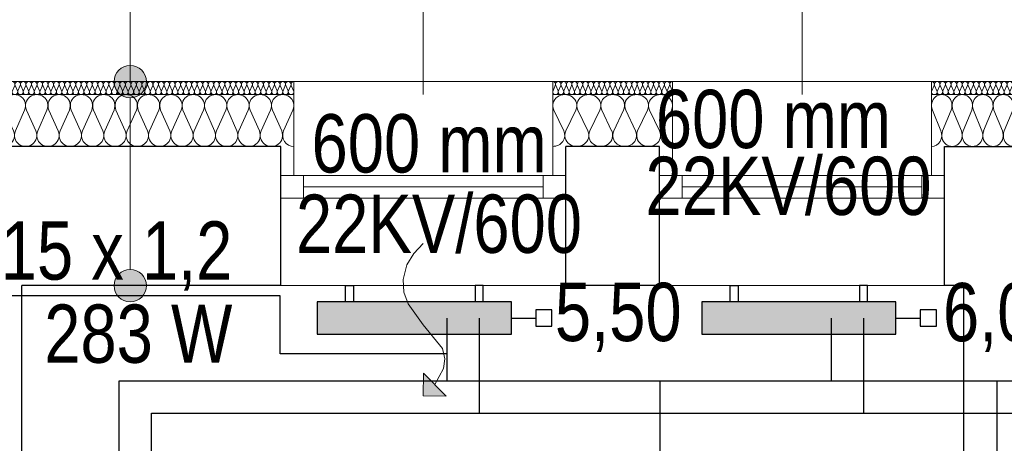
# Model space of a CAD drawing. Extents: x -440864 to -355682, y 13652 to 155872.
# Tile 67 of 179: x -429842 to -426800, y 70027 to 71336. Entities that reach past the tile are written whole.
import ezdxf
from ezdxf.lldxf.tags import DXFTag

# ---------------------------------------------------------------- set-up
doc = ezdxf.new("R2010")
doc.units = 0
doc.header["$MEASUREMENT"] = 0
for name, color, linetype in [('#podkład', 252, 'Continuous'), ('A-Okna', 252, 'Continuous'), ('Arch ocieplenie', 252, 'Continuous'), ('Arch opisy', 252, 'Continuous'), ('Inwent Izolacje', 252, 'Continuous'), ('IS_Armatura_Therm', 7, 'SOLID'), ('IS_Grzejniki_Plan_rzut', 7, 'SOLID'), ('IS_Opisy_działek_Therm', 7, 'SOLID'), ('IS_Powrót', 5, 'DASH'), ('IS_Text_Armatury_Therm', 7, 'Continuous'), ('IS_Text_Odbiornikow_Therm', 7, 'Continuous'), ('IS_Zasilanie', 1, 'SOLID')]:
    doc.layers.add(name, color=color, linetype=linetype)
for name, color, linetype, lineweight in [('A-Okna_Nr_Pióra__9', 252, 'Continuous', 13), ('Arch ocieplenie_Nr_Pióra__9', 252, 'Continuous', 13), ('Arch opisy_Nr_Pióra__21', 252, 'Continuous', 9), ('Arch wykończenie_Nr_Pióra__3', 252, 'Continuous', 18), ('Inwent Izolacje_Nr_Pióra__2', 252, 'Continuous', 13), ('INWENT. OKNA_Nr_Pióra__5', 252, 'Continuous', 13), ('INWENT.ŚCIANY_Nr_Pióra__1', 252, 'Continuous', 25), ('INWENT.ŚCIANY_Nr_Pióra__2', 252, 'Continuous', 13), ('INWENT.ŚCIANY_Nr_Pióra__21', 252, 'Continuous', 9)]:
    doc.layers.add(name, color=color, linetype=linetype, lineweight=lineweight)
doc.styles.get("Standard").update_dxf_attribs({"font": 'arial.ttf', "width": 0.8, "bigfont": 'BIGFONT.SHX'})
tags = doc.linetypes.add('DASH', pattern=[15, 10, -5]).pattern_tags.tags
tags[6:7] = [DXFTag(74, 4), DXFTag(75, 0), DXFTag(340, '0'), DXFTag(46, 0.0), DXFTag(50, 0.0), DXFTag(44, 0.0), DXFTag(45, 0.0)]
tags[4:5] = [DXFTag(74, 4), DXFTag(75, 0), DXFTag(340, '0'), DXFTag(46, 0.0), DXFTag(50, 0.0), DXFTag(44, 0.0), DXFTag(45, 0.0)]
tags = doc.linetypes.add('SOLID', pattern=[10, 10, 0]).pattern_tags.tags
tags[6:7] = [DXFTag(74, 4), DXFTag(75, 0), DXFTag(340, '0'), DXFTag(46, 0.0), DXFTag(50, 0.0), DXFTag(44, 0.0), DXFTag(45, 0.0)]
tags[4:5] = [DXFTag(74, 4), DXFTag(75, 0), DXFTag(340, '0'), DXFTag(46, 0.0), DXFTag(50, 0.0), DXFTag(44, 0.0), DXFTag(45, 0.0)]

# ---------------------------------------------------------------- blocks, each defined once
blk = doc.blocks.new('Izolacja cieplna 14_201', base_point=(-428994.9, 72292.6))
at = {"layer": 'Arch ocieplenie_Nr_Pióra__9', "linetype": 'Continuous'}
for p, q in [((-430437.1, 72280.7), (-430444.2, 72264.5)), ((-430428.6, 72264.5), (-430435.7, 72280.7)), ((-430420.1, 72280.7), (-430427.2, 72264.5)), ((-430411.5, 72264.5), (-430418.6, 72280.7)), ((-430403, 72280.7), (-430410.1, 72264.5)), ((-430394.5, 72264.5), (-430401.6, 72280.7)), ((-430386, 72280.7), (-430393.1, 72264.5)), ((-430377.4, 72264.5), (-430384.5, 72280.7)), ((-430368.9, 72280.7), (-430376, 72264.5)), ((-430360.4, 72264.5), (-430367.5, 72280.7)), ((-430351.8, 72280.7), (-430358.9, 72264.5)), ((-430343.3, 72264.5), (-430350.4, 72280.7)), ((-430334.8, 72280.7), (-430341.9, 72264.5)), ((-430326.2, 72264.5), (-430333.3, 72280.7)), ((-430317.7, 72280.7), (-430324.8, 72264.5)), ((-430309.2, 72264.5), (-430316.3, 72280.7)), ((-430300.7, 72280.7), (-430307.8, 72264.5)), ((-430292.1, 72264.5), (-430299.2, 72280.7)), ((-430283.6, 72280.7), (-430290.7, 72264.5)), ((-430275.1, 72264.5), (-430282.2, 72280.7)), ((-430266.5, 72280.7), (-430273.6, 72264.5)), ((-430258, 72264.5), (-430265.1, 72280.7)), ((-430249.5, 72280.7), (-430256.6, 72264.5)), ((-430241, 72264.5), (-430248.1, 72280.7)), ((-430232.4, 72280.7), (-430239.5, 72264.5)), ((-430223.9, 72264.5), (-430231, 72280.7)), ((-430215.4, 72280.7), (-430222.5, 72264.5)), ((-430206.8, 72264.5), (-430213.9, 72280.7)), ((-430198.3, 72280.7), (-430205.4, 72264.5)), ((-430189.8, 72264.5), (-430196.9, 72280.7)), ((-430181.2, 72280.7), (-430188.3, 72264.5)), ((-430172.7, 72264.5), (-430179.8, 72280.7)), ((-430164.2, 72280.7), (-430171.3, 72264.5)), ((-430155.7, 72264.5), (-430162.8, 72280.7)), ((-430147.1, 72280.7), (-430154.2, 72264.5)), ((-430138.6, 72264.5), (-430145.7, 72280.7)), ((-430130.1, 72280.7), (-430137.2, 72264.5)), ((-430121.5, 72264.5), (-430128.6, 72280.7)), ((-430113, 72280.7), (-430120.1, 72264.5)), ((-430104.5, 72264.5), (-430111.6, 72280.7)), ((-430096, 72280.7), (-430103.1, 72264.5)), ((-430087.4, 72264.5), (-430094.5, 72280.7)), ((-430078.9, 72280.7), (-430086, 72264.5)), ((-430070.4, 72264.5), (-430077.5, 72280.7)), ((-430061.8, 72280.7), (-430068.9, 72264.5)), ((-430053.3, 72264.5), (-430060.4, 72280.7)), ((-430044.8, 72280.7), (-430051.9, 72264.5)), ((-430036.2, 72264.5), (-430043.3, 72280.7)), ((-430027.7, 72280.7), (-430034.8, 72264.5)), ((-430019.2, 72264.5), (-430026.3, 72280.7)), ((-430010.7, 72280.7), (-430017.8, 72264.5)), ((-430002.1, 72264.5), (-430009.2, 72280.7)), ((-429993.6, 72280.7), (-430000.7, 72264.5)), ((-429985.1, 72264.5), (-429992.2, 72280.7)), ((-429976.5, 72280.7), (-429983.6, 72264.5)), ((-429968, 72264.5), (-429975.1, 72280.7)), ((-429959.5, 72280.7), (-429966.6, 72264.5)), ((-429951, 72264.5), (-429958.1, 72280.7)), ((-429942.4, 72280.7), (-429949.5, 72264.5)), ((-429933.9, 72264.5), (-429941, 72280.7)), ((-429925.4, 72280.7), (-429932.5, 72264.5)), ((-429916.8, 72264.5), (-429923.9, 72280.7)), ((-429908.3, 72280.7), (-429915.4, 72264.5)), ((-429899.8, 72264.5), (-429906.9, 72280.7)), ((-429891.2, 72280.7), (-429898.3, 72264.5)), ((-429882.7, 72264.5), (-429889.8, 72280.7)), ((-429874.2, 72280.7), (-429881.3, 72264.5)), ((-429865.7, 72264.5), (-429872.8, 72280.7)), ((-429857.1, 72280.7), (-429864.2, 72264.5)), ((-429848.6, 72264.5), (-429855.7, 72280.7)), ((-429840.1, 72280.7), (-429847.2, 72264.5)), ((-429831.5, 72264.5), (-429838.6, 72280.7)), ((-429823, 72280.7), (-429830.1, 72264.5)), ((-429814.5, 72264.5), (-429821.6, 72280.7)), ((-429806, 72280.7), (-429813.1, 72264.5)), ((-429797.4, 72264.5), (-429804.5, 72280.7)), ((-429788.9, 72280.7), (-429796, 72264.5)), ((-429780.4, 72264.5), (-429787.5, 72280.7)), ((-429771.8, 72280.7), (-429778.9, 72264.5)), ((-429763.3, 72264.5), (-429770.4, 72280.7)), ((-429754.8, 72280.7), (-429761.9, 72264.5)), ((-429746.3, 72264.5), (-429753.3, 72280.7)), ((-429737.7, 72280.7), (-429744.8, 72264.5)), ((-429729.2, 72264.5), (-429736.3, 72280.7)), ((-429720.7, 72280.7), (-429727.8, 72264.5)), ((-429712.1, 72264.5), (-429719.2, 72280.7)), ((-429703.6, 72280.7), (-429710.7, 72264.5)), ((-429695.1, 72264.5), (-429702.2, 72280.7)), ((-429686.5, 72280.7), (-429693.6, 72264.5)), ((-429678, 72264.5), (-429685.1, 72280.7)), ((-429669.5, 72280.7), (-429676.6, 72264.5)), ((-429661, 72264.5), (-429668.1, 72280.7)), ((-429652.4, 72280.7), (-429659.5, 72264.5)), ((-429643.9, 72264.5), (-429651, 72280.7)), ((-429635.4, 72280.7), (-429642.5, 72264.5)), ((-429626.8, 72264.5), (-429633.9, 72280.7)), ((-429618.3, 72280.7), (-429625.4, 72264.5)), ((-429609.8, 72264.5), (-429616.9, 72280.7)), ((-429601.3, 72280.7), (-429608.3, 72264.5)), ((-429592.7, 72264.5), (-429599.8, 72280.7)), ((-429584.2, 72280.7), (-429591.3, 72264.5)), ((-429575.7, 72264.5), (-429582.8, 72280.7)), ((-429567.1, 72280.7), (-429574.2, 72264.5)), ((-429558.6, 72264.5), (-429565.7, 72280.7)), ((-429550.1, 72280.7), (-429557.2, 72264.5)), ((-429541.5, 72264.5), (-429548.6, 72280.7)), ((-429533, 72280.7), (-429540.1, 72264.5)), ((-429524.5, 72264.5), (-429531.6, 72280.7)), ((-429516, 72280.7), (-429523.1, 72264.5)), ((-429507.4, 72264.5), (-429514.5, 72280.7)), ((-429498.9, 72280.7), (-429506, 72264.5)), ((-429490.4, 72264.5), (-429497.5, 72280.7)), ((-429481.8, 72280.7), (-429488.9, 72264.5)), ((-429473.3, 72264.5), (-429480.4, 72280.7)), ((-429464.8, 72280.7), (-429471.9, 72264.5)), ((-429456.3, 72264.5), (-429463.3, 72280.7)), ((-429447.7, 72280.7), (-429454.8, 72264.5)), ((-429439.2, 72264.5), (-429446.3, 72280.7)), ((-429430.7, 72280.7), (-429437.8, 72264.5)), ((-429422.1, 72264.5), (-429429.2, 72280.7)), ((-429413.6, 72280.7), (-429420.7, 72264.5)), ((-429405.1, 72264.5), (-429412.2, 72280.7)), ((-429396.5, 72280.7), (-429403.6, 72264.5)), ((-429388, 72264.5), (-429395.1, 72280.7)), ((-429379.5, 72280.7), (-429386.6, 72264.5)), ((-429371, 72264.5), (-429378.1, 72280.7)), ((-429362.4, 72280.7), (-429369.5, 72264.5)), ((-429353.9, 72264.5), (-429361, 72280.7)), ((-429345.4, 72280.7), (-429352.5, 72264.5)), ((-429336.8, 72264.5), (-429343.9, 72280.7)), ((-429328.3, 72280.7), (-429335.4, 72264.5)), ((-429319.8, 72264.5), (-429326.9, 72280.7)), ((-429311.3, 72280.7), (-429318.3, 72264.5)), ((-429302.7, 72264.5), (-429309.8, 72280.7)), ((-429294.2, 72280.7), (-429301.3, 72264.5)), ((-429285.7, 72264.5), (-429292.8, 72280.7)), ((-429277.1, 72280.7), (-429284.2, 72264.5)), ((-429268.6, 72264.5), (-429275.7, 72280.7)), ((-429260.1, 72280.7), (-429267.2, 72264.5)), ((-429251.5, 72264.5), (-429258.6, 72280.7)), ((-429243, 72280.7), (-429250.1, 72264.5)), ((-429234.5, 72264.5), (-429241.6, 72280.7)), ((-429226, 72280.7), (-429233.1, 72264.5)), ((-429217.4, 72264.5), (-429224.5, 72280.7)), ((-429208.9, 72280.7), (-429216, 72264.5)), ((-429200.4, 72264.5), (-429207.5, 72280.7)), ((-429191.8, 72280.7), (-429198.9, 72264.5)), ((-429183.3, 72264.5), (-429190.4, 72280.7)), ((-429174.8, 72280.7), (-429181.9, 72264.5)), ((-429166.3, 72264.5), (-429173.3, 72280.7)), ((-429157.7, 72280.7), (-429164.8, 72264.5)), ((-429149.2, 72264.5), (-429156.3, 72280.7)), ((-429140.7, 72280.7), (-429147.8, 72264.5)), ((-429132.1, 72264.5), (-429139.2, 72280.7)), ((-429123.6, 72280.7), (-429130.7, 72264.5)), ((-429115.1, 72264.5), (-429122.2, 72280.7)), ((-429106.5, 72280.7), (-429113.6, 72264.5)), ((-429098, 72264.5), (-429105.1, 72280.7)), ((-429089.5, 72280.7), (-429096.6, 72264.5)), ((-429081, 72264.5), (-429088.1, 72280.7)), ((-429072.4, 72280.7), (-429079.5, 72264.5)), ((-429063.9, 72264.5), (-429071, 72280.7)), ((-429055.4, 72280.7), (-429062.5, 72264.5)), ((-429046.8, 72264.5), (-429053.9, 72280.7)), ((-429038.3, 72280.7), (-429045.4, 72264.5)), ((-429029.8, 72264.5), (-429036.9, 72280.7)), ((-429021.3, 72280.7), (-429028.3, 72264.5)), ((-429012.7, 72264.5), (-429019.8, 72280.7)), ((-429004.2, 72280.7), (-429011.3, 72264.5)), ((-428995.7, 72264.5), (-429002.8, 72280.7))]:
    blk.add_line(p, q, dxfattribs=at)
for centre, start_param, end_param in [((-430444.9, 72284.1), 2.7288, 4.712389), ((-430427.9, 72284.1), 2.7288, 6.695979), ((-430410.8, 72284.1), 2.7288, 6.695979), ((-430393.8, 72284.1), 2.7288, 6.695979), ((-430376.7, 72284.1), 2.7288, 6.695979), ((-430359.7, 72284.1), 2.7288, 6.695979), ((-430342.6, 72284.1), 2.7288, 6.695979), ((-430325.5, 72284.1), 2.7288, 6.695979), ((-430308.5, 72284.1), 2.7288, 6.695979), ((-430291.4, 72284.1), 2.7288, 6.695979), ((-430274.4, 72284.1), 2.7288, 6.695979), ((-430257.3, 72284.1), 2.7288, 6.695979), ((-430240.2, 72284.1), 2.7288, 6.695979), ((-430223.2, 72284.1), 2.7288, 6.695979), ((-430206.1, 72284.1), 2.7288, 6.695979), ((-430189.1, 72284.1), 2.7288, 6.695979), ((-430172, 72284.1), 2.7288, 6.695979), ((-430154.9, 72284.1), 2.7288, 6.695979), ((-430137.9, 72284.1), 2.7288, 6.695979), ((-430120.8, 72284.1), 2.7288, 6.695979), ((-430103.8, 72284.1), 2.7288, 6.695979), ((-430086.7, 72284.1), 2.7288, 6.695979), ((-430069.7, 72284.1), 2.7288, 6.695979), ((-430052.6, 72284.1), 2.7288, 6.695979), ((-430035.5, 72284.1), 2.7288, 6.695979), ((-430018.5, 72284.1), 2.7288, 6.695979), ((-430001.4, 72284.1), 2.7288, 6.695979), ((-429984.4, 72284.1), 2.7288, 6.695979), ((-429967.3, 72284.1), 2.7288, 6.695979), ((-429950.2, 72284.1), 2.7288, 6.695979), ((-429933.2, 72284.1), 2.7288, 6.695979), ((-429916.1, 72284.1), 2.7288, 6.695979), ((-429899.1, 72284.1), 2.7288, 6.695979), ((-429882, 72284.1), 2.7288, 6.695979), ((-429864.9, 72284.1), 2.7288, 6.695979), ((-429847.9, 72284.1), 2.7288, 6.695979), ((-429830.8, 72284.1), 2.7288, 6.695979), ((-429813.8, 72284.1), 2.7288, 6.695979), ((-429796.7, 72284.1), 2.7288, 6.695979), ((-429779.7, 72284.1), 2.7288, 6.695979), ((-429762.6, 72284.1), 2.7288, 6.695979), ((-429745.5, 72284.1), 2.7288, 6.695979), ((-429728.5, 72284.1), 2.7288, 6.695979), ((-429711.4, 72284.1), 2.7288, 6.695979), ((-429694.4, 72284.1), 2.7288, 6.695979), ((-429677.3, 72284.1), 2.7288, 6.695979), ((-429660.2, 72284.1), 2.7288, 6.695979), ((-429643.2, 72284.1), 2.7288, 6.695979), ((-429626.1, 72284.1), 2.7288, 6.695979), ((-429609.1, 72284.1), 2.7288, 6.695979), ((-429592, 72284.1), 2.7288, 6.695979), ((-429574.9, 72284.1), 2.7288, 6.695979), ((-429557.9, 72284.1), 2.7288, 6.695979), ((-429540.8, 72284.1), 2.7288, 6.695979), ((-429523.8, 72284.1), 2.7288, 6.695979), ((-429506.7, 72284.1), 2.7288, 6.695979), ((-429489.7, 72284.1), 2.7288, 6.695979), ((-429472.6, 72284.1), 2.7288, 6.695979), ((-429455.5, 72284.1), 2.7288, 6.695979), ((-429438.5, 72284.1), 2.7288, 6.695979), ((-429421.4, 72284.1), 2.7288, 6.695979), ((-429404.4, 72284.1), 2.7288, 6.695979), ((-429387.3, 72284.1), 2.7288, 6.695979), ((-429370.2, 72284.1), 2.7288, 6.695979), ((-429353.2, 72284.1), 2.7288, 6.695979), ((-429336.1, 72284.1), 2.7288, 6.695979), ((-429319.1, 72284.1), 2.7288, 6.695979), ((-429302, 72284.1), 2.7288, 6.695979), ((-429284.9, 72284.1), 2.7288, 6.695979), ((-429267.9, 72284.1), 2.7288, 6.695979), ((-429250.8, 72284.1), 2.7288, 6.695979), ((-429233.8, 72284.1), 2.7288, 6.695979), ((-429216.7, 72284.1), 2.7288, 6.695979), ((-429199.7, 72284.1), 2.7288, 6.695979), ((-429182.6, 72284.1), 2.7288, 6.695979), ((-429165.5, 72284.1), 2.7288, 6.695979), ((-429148.5, 72284.1), 2.7288, 6.695979), ((-429131.4, 72284.1), 2.7288, 6.695979), ((-429114.4, 72284.1), 2.7288, 6.695979), ((-429097.3, 72284.1), 2.7288, 6.695979), ((-429080.2, 72284.1), 2.7288, 6.695979), ((-429063.2, 72284.1), 2.7288, 6.695979), ((-429046.1, 72284.1), 2.7288, 6.695979), ((-429029.1, 72284.1), 2.7288, 6.695979), ((-429012, 72284.1), 2.7288, 6.695979), ((-428994.9, 72284.1), 4.712389, 6.695979), ((-430436.4, 72261.1), 5.870392, 9.837571), ((-430419.4, 72261.1), 5.870392, 9.837571), ((-430402.3, 72261.1), 5.870392, 9.837571), ((-430385.2, 72261.1), 5.870392, 9.837571), ((-430368.2, 72261.1), 5.870392, 9.837571), ((-430351.1, 72261.1), 5.870392, 9.837571), ((-430334.1, 72261.1), 5.870392, 9.837571), ((-430317, 72261.1), 5.870392, 9.837571), ((-430299.9, 72261.1), 5.870392, 9.837571), ((-430282.9, 72261.1), 5.870392, 9.837571), ((-430265.8, 72261.1), 5.870392, 9.837571), ((-430248.8, 72261.1), 5.870392, 9.837571), ((-430231.7, 72261.1), 5.870392, 9.837571), ((-430214.7, 72261.1), 5.870392, 9.837571), ((-430197.6, 72261.1), 5.870392, 9.837571), ((-430180.5, 72261.1), 5.870392, 9.837571), ((-430163.5, 72261.1), 5.870392, 9.837571), ((-430146.4, 72261.1), 5.870392, 9.837571), ((-430129.4, 72261.1), 5.870392, 9.837571), ((-430112.3, 72261.1), 5.870392, 9.837571), ((-430095.2, 72261.1), 5.870392, 9.837571), ((-430078.2, 72261.1), 5.870392, 9.837571), ((-430061.1, 72261.1), 5.870392, 9.837571), ((-430044.1, 72261.1), 5.870392, 9.837571), ((-430027, 72261.1), 5.870392, 9.837571), ((-430009.9, 72261.1), 5.870392, 9.837571), ((-429992.9, 72261.1), 5.870392, 9.837571), ((-429975.8, 72261.1), 5.870392, 9.837571), ((-429958.8, 72261.1), 5.870392, 9.837571), ((-429941.7, 72261.1), 5.870392, 9.837571), ((-429924.7, 72261.1), 5.870392, 9.837571), ((-429907.6, 72261.1), 5.870392, 9.837571), ((-429890.5, 72261.1), 5.870392, 9.837571), ((-429873.5, 72261.1), 5.870392, 9.837571), ((-429856.4, 72261.1), 5.870392, 9.837571), ((-429839.4, 72261.1), 5.870392, 9.837571), ((-429822.3, 72261.1), 5.870392, 9.837571), ((-429805.2, 72261.1), 5.870392, 9.837571), ((-429788.2, 72261.1), 5.870392, 9.837571), ((-429771.1, 72261.1), 5.870392, 9.837571), ((-429754.1, 72261.1), 5.870392, 9.837571), ((-429737, 72261.1), 5.870392, 9.837571), ((-429719.9, 72261.1), 5.870392, 9.837571), ((-429702.9, 72261.1), 5.870392, 9.837571), ((-429685.8, 72261.1), 5.870392, 9.837571), ((-429668.8, 72261.1), 5.870392, 9.837571), ((-429651.7, 72261.1), 5.870392, 9.837571), ((-429634.7, 72261.1), 5.870392, 9.837571), ((-429617.6, 72261.1), 5.870392, 9.837571), ((-429600.5, 72261.1), 5.870392, 9.837571), ((-429583.5, 72261.1), 5.870392, 9.837571), ((-429566.4, 72261.1), 5.870392, 9.837571), ((-429549.4, 72261.1), 5.870392, 9.837571), ((-429532.3, 72261.1), 5.870392, 9.837571), ((-429515.2, 72261.1), 5.870392, 9.837571), ((-429498.2, 72261.1), 5.870392, 9.837571), ((-429481.1, 72261.1), 5.870392, 9.837571), ((-429464.1, 72261.1), 5.870392, 9.837571), ((-429447, 72261.1), 5.870392, 9.837571), ((-429429.9, 72261.1), 5.870392, 9.837571), ((-429412.9, 72261.1), 5.870392, 9.837571), ((-429395.8, 72261.1), 5.870392, 9.837571), ((-429378.8, 72261.1), 5.870392, 9.837571), ((-429361.7, 72261.1), 5.870392, 9.837571), ((-429344.7, 72261.1), 5.870392, 9.837571), ((-429327.6, 72261.1), 5.870392, 9.837571), ((-429310.5, 72261.1), 5.870392, 9.837571), ((-429293.5, 72261.1), 5.870392, 9.837571), ((-429276.4, 72261.1), 5.870392, 9.837571), ((-429259.4, 72261.1), 5.870392, 9.837571), ((-429242.3, 72261.1), 5.870392, 9.837571), ((-429225.2, 72261.1), 5.870392, 9.837571), ((-429208.2, 72261.1), 5.870392, 9.837571), ((-429191.1, 72261.1), 5.870392, 9.837571), ((-429174.1, 72261.1), 5.870392, 9.837571), ((-429157, 72261.1), 5.870392, 9.837571), ((-429139.9, 72261.1), 5.870392, 9.837571), ((-429122.9, 72261.1), 5.870392, 9.837571), ((-429105.8, 72261.1), 5.870392, 9.837571), ((-429088.8, 72261.1), 5.870392, 9.837571), ((-429071.7, 72261.1), 5.870392, 9.837571), ((-429054.7, 72261.1), 5.870392, 9.837571), ((-429037.6, 72261.1), 5.870392, 9.837571), ((-429020.5, 72261.1), 5.870392, 9.837571), ((-429003.5, 72261.1), 5.870392, 9.837571)]:
    blk.add_ellipse(centre, major_axis=(-8.53, 0), ratio=0.997388, start_param=start_param, end_param=end_param, dxfattribs=at)
blk = doc.blocks.new('Izolacja cieplna 14_204', base_point=(-427824.9, 72292.6))
at = {"layer": 'Arch ocieplenie_Nr_Pióra__9', "linetype": 'Continuous'}
for p, q in [((-428187.2, 72280.7), (-428194.2, 72264.5)), ((-428178.8, 72264.5), (-428185.8, 72280.7)), ((-428170.4, 72280.7), (-428177.4, 72264.5)), ((-428162, 72264.5), (-428169, 72280.7)), ((-428153.6, 72280.7), (-428160.6, 72264.5)), ((-428145.2, 72264.5), (-428152.2, 72280.7)), ((-428136.8, 72280.7), (-428143.8, 72264.5)), ((-428128.4, 72264.5), (-428135.4, 72280.7)), ((-428120, 72280.7), (-428127, 72264.5)), ((-428111.6, 72264.5), (-428118.6, 72280.7)), ((-428103.2, 72280.7), (-428110.1, 72264.5)), ((-428094.7, 72264.5), (-428101.7, 72280.7)), ((-428086.3, 72280.7), (-428093.3, 72264.5)), ((-428077.9, 72264.5), (-428084.9, 72280.7)), ((-428069.5, 72280.7), (-428076.5, 72264.5)), ((-428061.1, 72264.5), (-428068.1, 72280.7)), ((-428052.7, 72280.7), (-428059.7, 72264.5)), ((-428044.3, 72264.5), (-428051.3, 72280.7)), ((-428035.9, 72280.7), (-428042.9, 72264.5)), ((-428027.5, 72264.5), (-428034.5, 72280.7)), ((-428019.1, 72280.7), (-428026.1, 72264.5)), ((-428010.7, 72264.5), (-428017.6, 72280.7)), ((-428002.2, 72280.7), (-428009.2, 72264.5)), ((-427993.8, 72264.5), (-428000.8, 72280.7)), ((-427985.4, 72280.7), (-427992.4, 72264.5)), ((-427977, 72264.5), (-427984, 72280.7)), ((-427968.6, 72280.7), (-427975.6, 72264.5)), ((-427960.2, 72264.5), (-427967.2, 72280.7)), ((-427951.8, 72280.7), (-427958.8, 72264.5)), ((-427943.4, 72264.5), (-427950.4, 72280.7)), ((-427935, 72280.7), (-427942, 72264.5)), ((-427926.6, 72264.5), (-427933.6, 72280.7)), ((-427918.2, 72280.7), (-427925.1, 72264.5)), ((-427909.7, 72264.5), (-427916.7, 72280.7)), ((-427901.3, 72280.7), (-427908.3, 72264.5)), ((-427892.9, 72264.5), (-427899.9, 72280.7)), ((-427884.5, 72280.7), (-427891.5, 72264.5)), ((-427876.1, 72264.5), (-427883.1, 72280.7)), ((-427867.7, 72280.7), (-427874.7, 72264.5)), ((-427859.3, 72264.5), (-427866.3, 72280.7)), ((-427850.9, 72280.7), (-427857.9, 72264.5)), ((-427842.5, 72264.5), (-427849.5, 72280.7)), ((-427834.1, 72280.7), (-427841.1, 72264.5)), ((-427825.7, 72264.5), (-427832.6, 72280.7))]:
    blk.add_line(p, q, dxfattribs=at)
for centre, start_param, end_param in [((-428194.9, 72284.1), 1.158004, 3.141593), ((-428178.1, 72284.1), 1.158004, 5.125183), ((-428161.3, 72284.1), 1.158004, 5.125183), ((-428144.5, 72284.1), 1.158004, 5.125183), ((-428127.7, 72284.1), 1.158004, 5.125183), ((-428110.9, 72284.1), 1.158004, 5.125183), ((-428094, 72284.1), 1.158004, 5.125183), ((-428077.2, 72284.1), 1.158004, 5.125183), ((-428060.4, 72284.1), 1.158004, 5.125183), ((-428043.6, 72284.1), 1.158004, 5.125183), ((-428026.8, 72284.1), 1.158004, 5.125183), ((-428009.9, 72284.1), 1.158004, 5.125183), ((-427993.1, 72284.1), 1.158004, 5.125183), ((-427976.3, 72284.1), 1.158004, 5.125183), ((-427959.5, 72284.1), 1.158004, 5.125183), ((-427942.7, 72284.1), 1.158004, 5.125183), ((-427925.9, 72284.1), 1.158004, 5.125183), ((-427909, 72284.1), 1.158004, 5.125183), ((-427892.2, 72284.1), 1.158004, 5.125183), ((-427875.4, 72284.1), 1.158004, 5.125183), ((-427858.6, 72284.1), 1.158004, 5.125183), ((-427841.8, 72284.1), 1.158004, 5.125183), ((-427824.9, 72284.1), 3.141593, 5.125182), ((-428186.5, 72261.1), 4.299595, 8.266775), ((-428169.7, 72261.1), 4.299595, 8.266775), ((-428152.9, 72261.1), 4.299595, 8.266775), ((-428136.1, 72261.1), 4.299595, 8.266775), ((-428119.3, 72261.1), 4.299595, 8.266775), ((-428102.4, 72261.1), 4.299595, 8.266775), ((-428085.6, 72261.1), 4.299595, 8.266775), ((-428068.8, 72261.1), 4.299595, 8.266775), ((-428052, 72261.1), 4.299595, 8.266775), ((-428035.2, 72261.1), 4.299595, 8.266775), ((-428018.4, 72261.1), 4.299595, 8.266775), ((-428001.5, 72261.1), 4.299595, 8.266775), ((-427984.7, 72261.1), 4.299595, 8.266775), ((-427967.9, 72261.1), 4.299595, 8.266775), ((-427951.1, 72261.1), 4.299595, 8.266775), ((-427934.3, 72261.1), 4.299595, 8.266775), ((-427917.4, 72261.1), 4.299595, 8.266775), ((-427900.6, 72261.1), 4.299595, 8.266775), ((-427883.8, 72261.1), 4.299595, 8.266775), ((-427867, 72261.1), 4.299595, 8.266775), ((-427850.2, 72261.1), 4.299595, 8.266775), ((-427833.4, 72261.1), 4.299595, 8.266775)]:
    blk.add_ellipse(centre, major_axis=(0, -8.51), ratio=0.988476, start_param=start_param, end_param=end_param, dxfattribs=at)
blk = doc.blocks.new('Izolacja cieplna 14_205', base_point=(-426644.9, 72292.6))
at = {"layer": 'Arch ocieplenie_Nr_Pióra__9', "linetype": 'Continuous'}
for p, q in [((-427017, 72280.7), (-427024.2, 72264.5)), ((-427008.4, 72264.5), (-427015.6, 72280.7)), ((-426999.8, 72280.7), (-427006.9, 72264.5)), ((-426991.1, 72264.5), (-426998.3, 72280.7)), ((-426982.5, 72280.7), (-426989.7, 72264.5)), ((-426973.9, 72264.5), (-426981, 72280.7)), ((-426965.2, 72280.7), (-426972.4, 72264.5)), ((-426956.6, 72264.5), (-426963.8, 72280.7)), ((-426947.9, 72280.7), (-426955.1, 72264.5)), ((-426939.3, 72264.5), (-426946.5, 72280.7)), ((-426930.7, 72280.7), (-426937.9, 72264.5)), ((-426922, 72264.5), (-426929.2, 72280.7)), ((-426913.4, 72280.7), (-426920.6, 72264.5)), ((-426904.8, 72264.5), (-426911.9, 72280.7)), ((-426896.1, 72280.7), (-426903.3, 72264.5)), ((-426887.5, 72264.5), (-426894.7, 72280.7)), ((-426878.9, 72280.7), (-426886, 72264.5)), ((-426870.2, 72264.5), (-426877.4, 72280.7)), ((-426861.6, 72280.7), (-426868.8, 72264.5)), ((-426852.9, 72264.5), (-426860.1, 72280.7)), ((-426844.3, 72280.7), (-426851.5, 72264.5)), ((-426835.7, 72264.5), (-426842.9, 72280.7)), ((-426827, 72280.7), (-426834.2, 72264.5)), ((-426818.4, 72264.5), (-426825.6, 72280.7)), ((-426809.8, 72280.7), (-426816.9, 72264.5)), ((-426801.1, 72264.5), (-426808.3, 72280.7)), ((-426792.5, 72280.7), (-426799.7, 72264.5)), ((-426783.9, 72264.5), (-426791, 72280.7)), ((-426775.2, 72280.7), (-426782.4, 72264.5)), ((-426766.6, 72264.5), (-426773.8, 72280.7)), ((-426757.9, 72280.7), (-426765.1, 72264.5)), ((-426749.3, 72264.5), (-426756.5, 72280.7)), ((-426740.7, 72280.7), (-426747.9, 72264.5)), ((-426732, 72264.5), (-426739.2, 72280.7)), ((-426723.4, 72280.7), (-426730.6, 72264.5)), ((-426714.8, 72264.5), (-426721.9, 72280.7)), ((-426706.1, 72280.7), (-426713.3, 72264.5)), ((-426697.5, 72264.5), (-426704.7, 72280.7)), ((-426688.9, 72280.7), (-426696, 72264.5)), ((-426680.2, 72264.5), (-426687.4, 72280.7)), ((-426671.6, 72280.7), (-426678.8, 72264.5)), ((-426662.9, 72264.5), (-426670.1, 72280.7)), ((-426654.3, 72280.7), (-426661.5, 72264.5)), ((-426645.7, 72264.5), (-426652.9, 72280.7))]:
    blk.add_line(p, q, dxfattribs=at)
for centre, start_param, end_param in [((-427024.9, 72284.1), 2.7288, 4.712389), ((-427007.7, 72284.1), 2.7288, 6.695979), ((-426990.4, 72284.1), 2.7288, 6.695979), ((-426973.1, 72284.1), 2.7288, 6.695979), ((-426955.9, 72284.1), 2.7288, 6.695979), ((-426938.6, 72284.1), 2.7288, 6.695979), ((-426921.3, 72284.1), 2.7288, 6.695979), ((-426904, 72284.1), 2.7288, 6.695979), ((-426886.8, 72284.1), 2.7288, 6.695979), ((-426869.5, 72284.1), 2.7288, 6.695979), ((-426852.2, 72284.1), 2.7288, 6.695979), ((-426834.9, 72284.1), 2.7288, 6.695979), ((-426817.7, 72284.1), 2.7288, 6.695979), ((-426800.4, 72284.1), 2.7288, 6.695979), ((-426783.1, 72284.1), 2.7288, 6.695979), ((-426765.9, 72284.1), 2.7288, 6.695979), ((-426748.6, 72284.1), 2.7288, 6.695979), ((-426731.3, 72284.1), 2.7288, 6.695979), ((-426714, 72284.1), 2.7288, 6.695979), ((-426696.8, 72284.1), 2.7288, 6.695979), ((-426679.5, 72284.1), 2.7288, 6.695979), ((-426662.2, 72284.1), 2.7288, 6.695979), ((-426644.9, 72284.1), 4.712389, 6.695979), ((-427016.3, 72261.1), 5.870392, 9.837571), ((-426999, 72261.1), 5.870392, 9.837571), ((-426981.8, 72261.1), 5.870392, 9.837571), ((-426964.5, 72261.1), 5.870392, 9.837571), ((-426947.2, 72261.1), 5.870392, 9.837571), ((-426929.9, 72261.1), 5.870392, 9.837571), ((-426912.7, 72261.1), 5.870392, 9.837571), ((-426895.4, 72261.1), 5.870392, 9.837571), ((-426878.1, 72261.1), 5.870392, 9.837571), ((-426860.9, 72261.1), 5.870392, 9.837571), ((-426843.6, 72261.1), 5.870392, 9.837571), ((-426826.3, 72261.1), 5.870392, 9.837571), ((-426809, 72261.1), 5.870392, 9.837571), ((-426791.8, 72261.1), 5.870392, 9.837571), ((-426774.5, 72261.1), 5.870392, 9.837571), ((-426757.2, 72261.1), 5.870392, 9.837571), ((-426739.9, 72261.1), 5.870392, 9.837571), ((-426722.7, 72261.1), 5.870392, 9.837571), ((-426705.4, 72261.1), 5.870392, 9.837571), ((-426688.1, 72261.1), 5.870392, 9.837571), ((-426670.9, 72261.1), 5.870392, 9.837571), ((-426653.6, 72261.1), 5.870392, 9.837571)]:
    blk.add_ellipse(centre, major_axis=(-8.64, 0), ratio=0.985035, start_param=start_param, end_param=end_param, dxfattribs=at)
blk = doc.blocks.new('Izolacja cieplna 14_324', base_point=(-430444.9, 72092.6))
at = {"layer": 'Inwent Izolacje_Nr_Pióra__2', "linetype": 'Continuous'}
for p, q in [((-430442, 72204.9), (-430413.3, 72140.3)), ((-430407.5, 72140.3), (-430378.8, 72204.9)), ((-430373, 72204.9), (-430344.3, 72140.3)), ((-430338.5, 72140.3), (-430309.8, 72204.9)), ((-430304, 72204.9), (-430275.2, 72140.3)), ((-430269.4, 72140.3), (-430240.7, 72204.9)), ((-430234.9, 72204.9), (-430206.2, 72140.3)), ((-430200.4, 72140.3), (-430171.7, 72204.9)), ((-430165.9, 72204.9), (-430137.1, 72140.3)), ((-430131.3, 72140.3), (-430102.6, 72204.9)), ((-430096.8, 72204.9), (-430068.1, 72140.3)), ((-430062.3, 72140.3), (-430033.6, 72204.9)), ((-430027.8, 72204.9), (-429999, 72140.3)), ((-429993.2, 72140.3), (-429964.5, 72204.9)), ((-429958.7, 72204.9), (-429930, 72140.3)), ((-429924.2, 72140.3), (-429895.5, 72204.9)), ((-429889.7, 72204.9), (-429860.9, 72140.3)), ((-429855.1, 72140.3), (-429826.4, 72204.9)), ((-429820.6, 72204.9), (-429791.9, 72140.3)), ((-429786.1, 72140.3), (-429757.4, 72204.9)), ((-429751.6, 72204.9), (-429722.8, 72140.3)), ((-429717, 72140.3), (-429688.3, 72204.9)), ((-429682.5, 72204.9), (-429653.8, 72140.3)), ((-429648, 72140.3), (-429619.3, 72204.9)), ((-429613.5, 72204.9), (-429584.8, 72140.3)), ((-429579, 72140.3), (-429550.2, 72204.9)), ((-429544.4, 72204.9), (-429515.7, 72140.3)), ((-429509.9, 72140.3), (-429481.2, 72204.9)), ((-429475.4, 72204.9), (-429446.7, 72140.3)), ((-429440.9, 72140.3), (-429412.1, 72204.9)), ((-429406.3, 72204.9), (-429377.6, 72140.3)), ((-429371.8, 72140.3), (-429343.1, 72204.9)), ((-429337.3, 72204.9), (-429308.6, 72140.3)), ((-429302.8, 72140.3), (-429274, 72204.9)), ((-429268.2, 72204.9), (-429239.5, 72140.3)), ((-429233.7, 72140.3), (-429205, 72204.9)), ((-429199.2, 72204.9), (-429170.5, 72140.3)), ((-429164.7, 72140.3), (-429135.9, 72204.9)), ((-429130.1, 72204.9), (-429101.4, 72140.3)), ((-429095.6, 72140.3), (-429066.9, 72204.9)), ((-429061.1, 72204.9), (-429032.4, 72140.3)), ((-429026.6, 72140.3), (-428997.8, 72204.9))]:
    blk.add_line(p, q, dxfattribs=at)
for centre, start_param, end_param in [((-430410.4, 72218.6), 5.870392, 9.837571), ((-430341.4, 72218.6), 5.870392, 9.837571), ((-430272.3, 72218.6), 5.870392, 9.837571), ((-430203.3, 72218.6), 5.870392, 9.837571), ((-430134.2, 72218.6), 5.870392, 9.837571), ((-430065.2, 72218.6), 5.870392, 9.837571), ((-429996.1, 72218.6), 5.870392, 9.837571), ((-429927.1, 72218.6), 5.870392, 9.837571), ((-429858, 72218.6), 5.870392, 9.837571), ((-429789, 72218.6), 5.870392, 9.837571), ((-429719.9, 72218.6), 5.870392, 9.837571), ((-429650.9, 72218.6), 5.870392, 9.837571), ((-429581.9, 72218.6), 5.870392, 9.837571), ((-429512.8, 72218.6), 5.870392, 9.837571), ((-429443.8, 72218.6), 5.870392, 9.837571), ((-429374.7, 72218.6), 5.870392, 9.837571), ((-429305.7, 72218.6), 5.870392, 9.837571), ((-429236.6, 72218.6), 5.870392, 9.837571), ((-429167.6, 72218.6), 5.870392, 9.837571), ((-429098.5, 72218.6), 5.870392, 9.837571), ((-429029.5, 72218.6), 5.870392, 9.837571), ((-430444.9, 72126.6), 4.712389, 6.695979), ((-430375.9, 72126.6), 2.7288, 6.695979), ((-430306.9, 72126.6), 2.7288, 6.695979), ((-430237.8, 72126.6), 2.7288, 6.695979), ((-430168.8, 72126.6), 2.7288, 6.695979), ((-430099.7, 72126.6), 2.7288, 6.695979), ((-430030.7, 72126.6), 2.7288, 6.695979), ((-429961.6, 72126.6), 2.7288, 6.695979), ((-429892.6, 72126.6), 2.7288, 6.695979), ((-429823.5, 72126.6), 2.7288, 6.695979), ((-429754.5, 72126.6), 2.7288, 6.695979), ((-429685.4, 72126.6), 2.7288, 6.695979), ((-429616.4, 72126.6), 2.7288, 6.695979), ((-429547.3, 72126.6), 2.7288, 6.695979), ((-429478.3, 72126.6), 2.7288, 6.695979), ((-429409.2, 72126.6), 2.7288, 6.695979), ((-429340.2, 72126.6), 2.7288, 6.695979), ((-429271.1, 72126.6), 2.7288, 6.695979), ((-429202.1, 72126.6), 2.7288, 6.695979), ((-429133, 72126.6), 2.7288, 6.695979), ((-429064, 72126.6), 2.7288, 6.695979), ((-428994.9, 72126.6), 2.7288, 4.712389)]:
    blk.add_ellipse(centre, major_axis=(34.5, 0), ratio=0.985653, start_param=start_param, end_param=end_param, dxfattribs=at)
blk = doc.blocks.new('Izolacja cieplna 14_329', base_point=(-428194.9, 72092.6))
at = {"layer": 'Inwent Izolacje_Nr_Pióra__2', "linetype": 'Continuous'}
for p, q in [((-428191.8, 72204.9), (-428161.1, 72140.3)), ((-428154.8, 72140.3), (-428124.1, 72204.9)), ((-428117.8, 72204.9), (-428087.1, 72140.3)), ((-428080.8, 72140.3), (-428050.1, 72204.9)), ((-428043.8, 72204.9), (-428013.1, 72140.3)), ((-428006.8, 72140.3), (-427976.1, 72204.9)), ((-427969.8, 72204.9), (-427939.1, 72140.3)), ((-427932.8, 72140.3), (-427902.1, 72204.9)), ((-427895.8, 72204.9), (-427865.1, 72140.3)), ((-427858.8, 72140.3), (-427828.1, 72204.9))]:
    blk.add_line(p, q, dxfattribs=at)
for centre, start_param, end_param in [((-428157.9, 72218.6), 5.870392, 9.837571), ((-428083.9, 72218.6), 5.870392, 9.837571), ((-428009.9, 72218.6), 5.870392, 9.837571), ((-427935.9, 72218.6), 5.870392, 9.837571), ((-427861.9, 72218.6), 5.870392, 9.837571), ((-428194.9, 72126.6), 4.712389, 6.695979), ((-428120.9, 72126.6), 2.7288, 6.695979), ((-428046.9, 72126.6), 2.7288, 6.695979), ((-427972.9, 72126.6), 2.7288, 6.695979), ((-427898.9, 72126.6), 2.7288, 6.695979), ((-427824.9, 72126.6), 2.7288, 4.712389)]:
    blk.add_ellipse(centre, major_axis=(37, 0), ratio=0.919694, start_param=start_param, end_param=end_param, dxfattribs=at)
blk = doc.blocks.new('Izolacja cieplna 14_330', base_point=(-427024.9, 72092.6))
at = {"layer": 'Inwent Izolacje_Nr_Pióra__2', "linetype": 'Continuous'}
for p, q in [((-427022.3, 72204.9), (-426995.9, 72140.3)), ((-426990.6, 72140.3), (-426964.3, 72204.9)), ((-426959, 72204.9), (-426932.6, 72140.3)), ((-426927.3, 72140.3), (-426900.9, 72204.9)), ((-426895.6, 72204.9), (-426869.3, 72140.3)), ((-426864, 72140.3), (-426837.6, 72204.9)), ((-426832.3, 72204.9), (-426805.9, 72140.3)), ((-426800.6, 72140.3), (-426774.3, 72204.9)), ((-426769, 72204.9), (-426742.6, 72140.3)), ((-426737.3, 72140.3), (-426710.9, 72204.9)), ((-426705.6, 72204.9), (-426679.3, 72140.3)), ((-426674, 72140.3), (-426647.6, 72204.9))]:
    blk.add_line(p, q, dxfattribs=at)
for centre, start_param, end_param in [((-426993.3, 72218.6), 4.299595, 8.266775), ((-426929.9, 72218.6), 4.299595, 8.266775), ((-426866.6, 72218.6), 4.299595, 8.266775), ((-426803.3, 72218.6), 4.299595, 8.266775), ((-426739.9, 72218.6), 4.299595, 8.266775), ((-426676.6, 72218.6), 4.299595, 8.266775), ((-427024.9, 72126.6), 3.141593, 5.125182), ((-426961.6, 72126.6), 1.158004, 5.125183), ((-426898.3, 72126.6), 1.158004, 5.125183), ((-426834.9, 72126.6), 1.158004, 5.125183), ((-426771.6, 72126.6), 1.158004, 5.125183), ((-426708.3, 72126.6), 1.158004, 5.125183), ((-426644.9, 72126.6), 1.158004, 3.141593)]:
    blk.add_ellipse(centre, major_axis=(0, 34), ratio=0.930587, start_param=start_param, end_param=end_param, dxfattribs=at)
blk = doc.blocks.new('Krzywa_18', base_point=(-428594.9, 71792.6))
at = {"layer": 'A-Okna_Nr_Pióra__9', "linetype": 'Continuous'}
blk.add_hatch(color=256, dxfattribs=at).paths.add_polyline_path([(-428594.9, 71322), (-428594.5, 71392.7), (-428524.2, 71321.6)], flags=0)
for p, q in [((-428594.9, 71322), (-428594.5, 71392.7)), ((-428594.5, 71392.7), (-428524.2, 71321.6)), ((-428594.9, 71322), (-428524.2, 71321.6))]:
    blk.add_line(p, q, dxfattribs=at)
at = {"layer": 'A-Okna_Nr_Pióra__9', "linetype": 'Continuous', "flags": 128}
blk.add_lwpolyline([(-428594.9, 71792.6), (-428624.1, 71761.5), (-428645.4, 71726.4), (-428657.6, 71681.7), (-428655, 71643), (-428642.1, 71606.5), (-428594.9, 71542), (-428535.3, 71468.7), (-428528.2, 71436.7), (-428532.2, 71406.9), (-428559.4, 71357.2)], dxfattribs=at)
blk = doc.blocks.new('Linia_148', base_point=(-429500.3, 72292.6))
at = {"layer": 'Arch opisy_Nr_Pióra__21', "linetype": 'Continuous'}
blk.add_line((-429500.3, 72292.6), (-429500.3, 74372.4), dxfattribs=at)
blk.add_circle((-429500.3, 74672.4), 300, dxfattribs=at)
blk = doc.blocks.new('Linia_149', base_point=(-429500.3, 71662.6))
at = {"layer": 'Arch opisy_Nr_Pióra__21', "linetype": 'Continuous'}
for points in [[(-429450.3, 72292.6), (-429454.1, 72311.7), (-429464.9, 72328), (-429481.1, 72338.8), (-429500.3, 72342.6), (-429519.4, 72338.8), (-429535.6, 72328), (-429546.5, 72311.7), (-429550.3, 72292.6), (-429546.5, 72273.5), (-429535.6, 72257.3), (-429519.4, 72246.4), (-429500.3, 72242.6), (-429481.1, 72246.4), (-429464.9, 72257.3), (-429454.1, 72273.5)], [(-429450.3, 71662.6), (-429454.1, 71681.7), (-429464.9, 71698), (-429481.1, 71708.8), (-429500.3, 71712.6), (-429519.4, 71708.8), (-429535.6, 71698), (-429546.5, 71681.7), (-429550.3, 71662.6), (-429546.5, 71643.5), (-429535.6, 71627.3), (-429519.4, 71616.4), (-429500.3, 71612.6), (-429481.1, 71616.4), (-429464.9, 71627.3), (-429454.1, 71643.5)]]:
    blk.add_hatch(color=256, dxfattribs=at).paths.add_polyline_path(points, flags=0)
blk.add_line((-429500.3, 71712.6), (-429500.3, 72242.6), dxfattribs=at)
for centre in [(-429500.3, 72292.6), (-429500.3, 71662.6)]:
    blk.add_circle(centre, 50, dxfattribs=at)
blk = doc.blocks.new('piętro')
at = {"layer": 'Arch wykończenie_Nr_Pióra__3', "color": 252, "linetype": 'Continuous'}
for p, q in [((-428994.9, 64644.3), (-430484.9, 64644.3)), ((-428994.9, 64644.3), (-428994.9, 64354.3)), ((-428194.9, 64644.3), (-428194.9, 64354.3)), ((-427824.9, 64644.3), (-428194.9, 64644.3)), ((-427824.9, 64644.3), (-427824.9, 64354.3)), ((-427024.9, 64644.3), (-427024.9, 64354.3)), ((-427024.9, 64644.3), (-426644.9, 64644.3))]:
    blk.add_line(p, q, dxfattribs=at)
at = {"layer": 'INWENT. OKNA_Nr_Pióra__5', "color": 252, "linetype": 'Continuous'}
for p, q in [((-428594.9, 64604.3), (-428594.9, 65514.3)), ((-427424.9, 64604.3), (-427424.9, 65514.3)), ((-429034.9, 64284.3), (-429034.9, 64354.3)), ((-428154.9, 64354.3), (-429034.9, 64354.3)), ((-428964.9, 64284.3), (-428964.9, 64354.3)), ((-428224.9, 64284.3), (-428224.9, 64354.3)), ((-428154.9, 64284.3), (-428154.9, 64354.3)), ((-427864.9, 64284.3), (-427864.9, 64354.3)), ((-426984.9, 64354.3), (-427864.9, 64354.3)), ((-427794.9, 64284.3), (-427794.9, 64354.3)), ((-427054.9, 64284.3), (-427054.9, 64354.3)), ((-426984.9, 64284.3), (-426984.9, 64354.3)), ((-428224.9, 64319.3), (-428964.9, 64319.3)), ((-427054.9, 64319.3), (-427794.9, 64319.3)), ((-428154.9, 64284.3), (-429034.9, 64284.3)), ((-426984.9, 64284.3), (-427864.9, 64284.3))]:
    blk.add_line(p, q, dxfattribs=at)
at = {"layer": 'INWENT.ŚCIANY_Nr_Pióra__1', "color": 252, "linetype": 'Continuous'}
for p, q in [((-429034.9, 64444.3), (-430284.9, 64444.3)), ((-429034.9, 64014.3), (-429034.9, 64444.3)), ((-428154.9, 64014.3), (-428154.9, 64444.3)), ((-427864.9, 64444.3), (-428154.9, 64444.3)), ((-427864.9, 64014.3), (-427864.9, 64444.3)), ((-426984.9, 64014.3), (-426984.9, 64444.3)), ((-426984.9, 64444.3), (-426684.9, 64444.3)), ((-429834.9, 60384.3), (-429834.9, 64014.3)), ((-429034.9, 64014.3), (-429834.9, 64014.3)), ((-427864.9, 64014.3), (-428154.9, 64014.3)), ((-426924.9, 64014.3), (-426984.9, 64014.3)), ((-426924.9, 61054.3), (-426924.9, 64014.3))]:
    blk.add_line(p, q, dxfattribs=at)
at = {"layer": 'INWENT.ŚCIANY_Nr_Pióra__2', "color": 252, "linetype": 'Continuous'}
for p, q in [((-428994.9, 64604.3), (-430444.9, 64604.3)), ((-427824.9, 64604.3), (-428194.9, 64604.3)), ((-427024.9, 64604.3), (-426644.9, 64604.3))]:
    blk.add_line(p, q, dxfattribs=at)
at = {"layer": 'INWENT.ŚCIANY_Nr_Pióra__21', "color": 252, "linetype": 'Continuous'}
for p, q in [((-428994.9, 64644.3), (-428194.9, 64644.3)), ((-427824.9, 64644.3), (-427024.9, 64644.3)), ((-429034.9, 64014.3), (-428154.9, 64014.3)), ((-427864.9, 64014.3), (-426984.9, 64014.3))]:
    blk.add_line(p, q, dxfattribs=at)
at = {"layer": 'A-Okna', "color": 252, "linetype": 'Continuous', "lineweight": 13}
blk.add_blockref('Krzywa_18', (-428594.9, 64144.3), dxfattribs=at)
at = {"layer": 'Arch ocieplenie', "color": 252, "linetype": 'Continuous', "lineweight": 13}
for name, p in [('Izolacja cieplna 14_201', (-428994.9, 64644.3)), ('Izolacja cieplna 14_204', (-427824.9, 64644.3)), ('Izolacja cieplna 14_205', (-426644.9, 64644.3))]:
    blk.add_blockref(name, p, dxfattribs=at)
at = {"layer": 'Arch opisy', "color": 252, "linetype": 'Continuous'}
for name, p in [('Linia_148', (-429500.3, 64644.3)), ('Linia_149', (-429500.3, 64014.3))]:
    blk.add_blockref(name, p, dxfattribs=at)
at = {"layer": 'Inwent Izolacje', "color": 252, "linetype": 'Continuous', "lineweight": 13}
for name, p in [('Izolacja cieplna 14_324', (-430444.9, 64444.3)), ('Izolacja cieplna 14_329', (-428194.9, 64444.3)), ('Izolacja cieplna 14_330', (-427024.9, 64444.3))]:
    blk.add_blockref(name, p, dxfattribs=at)

msp = doc.modelspace()

# ---------------------------------------------------------------- block references
at = {"layer": '#podkład', "color": 3, "lineweight": 50}
msp.add_blockref('piętro', (0, 6500), dxfattribs=at)

# ---------------------------------------------------------------- next in the draw order: hatches: boundary and pattern name
at = {"layer": 'IS_Grzejniki_Plan_rzut', "ltscale": 10}
for points in [[(-428322.6, 70464.3), (-428922.6, 70464.3), (-428922.6, 70364.3), (-428322.6, 70364.3)], [(-427135, 70464.3), (-427735, 70464.3), (-427735, 70364.3), (-427135, 70364.3)]]:
    msp.add_hatch(color=253, dxfattribs=at).paths.add_polyline_path(points)

# ---------------------------------------------------------------- next in the draw order: linework, layer by layer
at = {"layer": 'IS_Armatura_Therm', "ltscale": 10}
for p, q in [((-428322.6, 70414.3), (-428247.6, 70414.3)), ((-428197.6, 70439.3), (-428247.6, 70439.3)), ((-428247.6, 70439.3), (-428247.6, 70389.3)), ((-428197.6, 70389.3), (-428197.6, 70439.3)), ((-427135, 70414.3), (-427060, 70414.3)), ((-427010, 70439.3), (-427060, 70439.3)), ((-427060, 70439.3), (-427060, 70389.3)), ((-427010, 70389.3), (-427010, 70439.3)), ((-428247.6, 70389.3), (-428197.6, 70389.3)), ((-427060, 70389.3), (-427010, 70389.3))]:
    msp.add_line(p, q, dxfattribs=at)
at = {"layer": 'IS_Grzejniki_Plan_rzut', "ltscale": 10}
for p, q in [((-428835.1, 70464.3), (-428835.1, 70514.3)), ((-428835.1, 70514.3), (-428810.1, 70514.3)), ((-428810.1, 70514.3), (-428810.1, 70464.3)), ((-428410.1, 70514.3), (-428435.1, 70514.3)), ((-428435.1, 70514.3), (-428435.1, 70464.3)), ((-428410.1, 70464.3), (-428410.1, 70514.3)), ((-427647.5, 70464.3), (-427647.5, 70514.3)), ((-427647.5, 70514.3), (-427622.5, 70514.3)), ((-427622.5, 70514.3), (-427622.5, 70464.3)), ((-427222.5, 70514.3), (-427247.5, 70514.3)), ((-427247.5, 70514.3), (-427247.5, 70464.3)), ((-427222.5, 70464.3), (-427222.5, 70514.3)), ((-428322.6, 70464.3), (-428922.6, 70464.3)), ((-428922.6, 70464.3), (-428922.6, 70364.3)), ((-428322.6, 70364.3), (-428322.6, 70464.3)), ((-428322.6, 70464.3), (-428322.6, 70464.3)), ((-427135, 70464.3), (-427735, 70464.3)), ((-427735, 70464.3), (-427735, 70364.3)), ((-427135, 70364.3), (-427135, 70464.3)), ((-427135, 70464.3), (-427135, 70464.3)), ((-428922.6, 70364.3), (-428322.6, 70364.3)), ((-427735, 70364.3), (-427135, 70364.3))]:
    msp.add_line(p, q, dxfattribs=at)
at = {"layer": 'IS_Opisy_działek_Therm', "ltscale": 10}
for p, q in [((-428522.6, 70303.5), (-429037.6, 70303.5)), ((-427864.5, 70220.1), (-427864.5, 69245.1)), ((-426821.9, 69280.8), (-426821.9, 70220.1))]:
    msp.add_line(p, q, dxfattribs=at)
msp.add_lwpolyline([(-429037.6, 70303.5), (-429037.6, 70483.3), (-429927.3, 70483.3)], dxfattribs=at)
at = {"layer": 'IS_Powrót', "lineweight": 30, "ltscale": 10}
for p, q in [((-428422.6, 70414.3), (-428422.6, 70120.1)), ((-427235, 70414.3), (-427235, 70120.1)), ((-429434.9, 66309.4), (-429434.9, 70120.1)), ((-429434.9, 70120.1), (-428422.6, 70120.1)), ((-428422.6, 70120.1), (-427235, 70120.1)), ((-427235, 70120.1), (-426028.6, 70120.1))]:
    msp.add_line(p, q, dxfattribs=at)
at = {"layer": 'IS_Zasilanie', "lineweight": 30, "ltscale": 10}
for p, q in [((-428522.6, 70414.3), (-428522.6, 70220.1)), ((-427335, 70414.3), (-427335, 70220.1)), ((-429534.9, 66209.4), (-429534.9, 70220.1)), ((-429534.9, 70220.1), (-428522.6, 70220.1)), ((-428522.6, 70220.1), (-427335, 70220.1)), ((-427335, 70220.1), (-426128.6, 70220.1))]:
    msp.add_line(p, q, dxfattribs=at)

# ---------------------------------------------------------------- next in the draw order: texts
at = {"layer": 'IS_Opisy_działek_Therm', "ltscale": 10, "char_height": 180}
for s, insert, attachment_point in [('\\fArial|b0|i0;15 x 1,2', (-429184.6, 70499.3), 9), ('\\fArial|b0|i0;283 W', (-429184.6, 70456.1), 3)]:
    msp.add_mtext(s, dxfattribs=dict(at, insert=insert, attachment_point=attachment_point))
at = {"layer": 'IS_Text_Armatury_Therm', "linetype": 'SOLID', "ltscale": 10, "char_height": 180, "attachment_point": 9}
for s, insert in [('\\fArial|b0|i0;5,50  ', (-427797, 70309.6)), ('\\fArial|b0|i0;6,00  ', (-426598.2, 70309.1))]:
    msp.add_mtext(s, dxfattribs=dict(at, insert=insert))
at = {"layer": 'IS_Text_Odbiornikow_Therm', "linetype": 'SOLID', "ltscale": 10, "char_height": 180}
for s, insert, attachment_point in [('\\fArial|b0|i0;600 mm', (-427150, 71119.1), 3), ('\\fArial|b0|i0;600 mm', (-428213.6, 71043.8), 3), ('\\fArial|b0|i0;22KV/600', (-427908.5, 70912.6), 1), ('\\fArial|b0|i0;22KV/600', (-428988.3, 70795.6), 1)]:
    msp.add_mtext(s, dxfattribs=dict(at, insert=insert, attachment_point=attachment_point))

doc.saveas('drawing.dxf')
